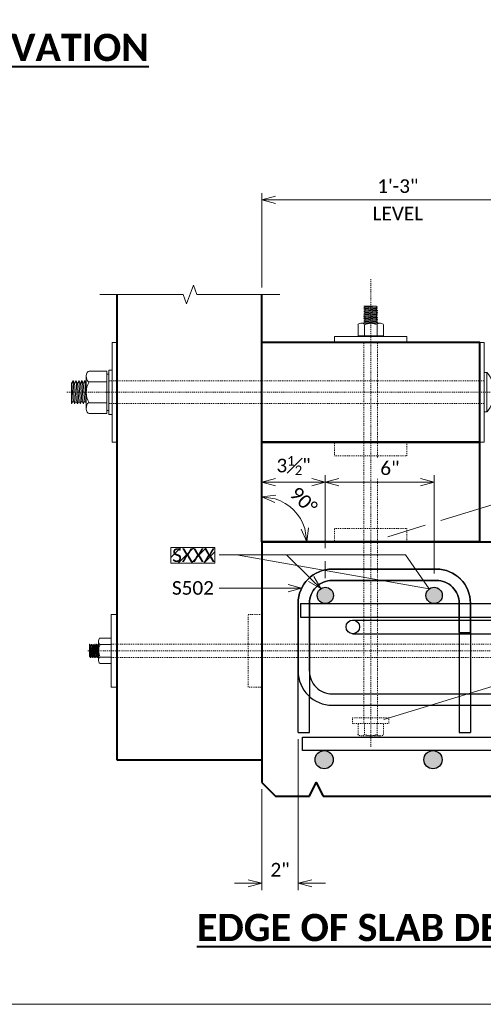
# Model space of a CAD drawing. Extents: x -6035 to 351425, y -5119269 to 203.
# Tile 4 of 14: x -1649 to -1598, y -2423 to -2314. Entities that reach past the tile are written whole.
import ezdxf
from ezdxf import colors
from ezdxf.entities.mleader import LeaderData, LeaderLine
from ezdxf.math import Vec2, Vec3

# ---------------------------------------------------------------- set-up
doc = ezdxf.new("R2010")
doc.units = 0
doc.header["$MEASUREMENT"] = 0
doc.linetypes.add('Wisdot1', pattern=[0.0625, 0.03125, -0.03125])
doc.linetypes.add('Wisdot4', pattern=[0.28125, 0.125, -0.0625, 0.03125, -0.0625])
for name, color, linetype, lineweight in [('B_ANNO_BREAK', 7, 'Continuous', 18), ('B_ANNO_DIM', 7, 'Continuous', 18), ('B_ANNO_TEXT_TITLE', 7, 'Continuous', 40), ('B_CNTR', 1, 'Wisdot4', 18), ('B_CONC_DECK', 1, 'Continuous', 40), ('B_DETAIL_OBJ', 7, 'Continuous', 40), ('B_REBAR', 5, 'Continuous', 25), ('B_STEEL_BOLT', 3, 'Continuous', 18)]:
    doc.layers.add(name, color=color, linetype=linetype, lineweight=lineweight)
doc.layers.add('B_ANNO_DESIGN_NOTES', color=1, linetype='Continuous', lineweight=18, true_color=0xff0000)
doc.layers.add('B_ANNO_NOPLOT', color=47, linetype='Continuous', lineweight=18, plot=False)
doc.styles.add('Annotative', font='calibri.ttf', dxfattribs={"height": 0.0625})
doc.styles.get("Standard").update_dxf_attribs({"font": 'calibri.ttf'})
doc.styles.add('Title', font='calibrib.ttf', dxfattribs={"height": 0.125})
doc.dimstyles.new('Annotative', dxfattribs={"dimscale": 0, "dimtxt": 0.0625, "dimasz": 0.0625, "dimexe": 0.03125, "dimexo": 0.03125, "dimgap": 0.03125, "dimtad": 1, "dimdec": 3, "dimzin": 3, "dimdsep": 46, "dimlunit": 4, "dimtxsty": 'Standard', "dimblk": 'OPEN30', "dimcen": 0.03125, "dimaunit": 1, "dimadec": 0, "dimazin": 3, "dimtfac": 0.75, "dimtdec": 3, "dimtofl": 0, "dimtmove": 0, "dimatfit": 3, "dimldrblk": 'OPEN30', "dimfxl": 1, "dimtfill": 1, "dimfrac": 1, "dimtolj": 1, "dimtzin": 0, "dimarcsym": 0})

# ---------------------------------------------------------------- blocks, each defined once
blk = doc.blocks.new('AnonymousCell12')
at = {"layer": 'B_CNTR'}
blk.add_line((0, -25.81), (0, 25.81), dxfattribs=at)
at = {"layer": 'B_STEEL_BOLT'}
for p, q in [((-0.72, 22.76), (-0.75, 22.75)), ((-0.34, 22.76), (-0.75, 22.74)), ((-0.75, 22.73), (-0.75, 22.75)), ((-0.75, 22.73), (-0.6, 22.66)), ((0.75, 22.64), (-0.75, 22.54)), ((-0.6, 22.62), (-0.75, 22.55)), ((-0.75, 22.54), (-0.75, 22.55)), ((-0.75, 22.54), (-0.6, 22.47)), ((0.75, 22.45), (-0.75, 22.35)), ((-0.6, 22.43), (-0.75, 22.36)), ((-0.75, 22.34), (-0.75, 22.36)), ((-0.75, 22.34), (-0.6, 22.28)), ((0.75, 22.26), (-0.75, 22.16)), ((-0.6, 22.24), (-0.75, 22.17)), ((-0.75, 22.15), (-0.75, 22.17)), ((-0.75, 22.15), (-0.6, 22.08)), ((0.75, 22.06), (-0.75, 21.97)), ((-0.6, 22.05), (-0.75, 21.98)), ((-0.75, 21.96), (-0.75, 21.98)), ((-0.75, 21.96), (-0.6, 21.89)), ((0.75, 21.87), (-0.75, 21.78)), ((-0.6, 21.85), (-0.75, 21.79)), ((-0.75, 21.77), (-0.75, 21.79)), ((-0.75, 21.77), (-0.6, 21.7)), ((-0.72, 22.76), (0.64, 22.76)), ((0.61, 22.74), (-0.6, 22.64)), ((-0.6, 22.66), (-0.6, 22.62)), ((0.61, 22.54), (-0.6, 22.45)), ((-0.6, 22.47), (-0.6, 22.43)), ((0.61, 22.35), (-0.6, 22.26)), ((-0.6, 22.28), (-0.6, 22.24)), ((0.61, 22.16), (-0.6, 22.06)), ((-0.6, 22.08), (-0.6, 22.05)), ((0.61, 21.97), (-0.6, 21.87)), ((-0.6, 21.89), (-0.6, 21.85)), ((0.61, 21.78), (-0.6, 21.68)), ((0.61, 22.76), (0.61, 22.71)), ((0.61, 22.71), (0.75, 22.66)), ((0.75, 22.63), (0.61, 22.57)), ((0.61, 22.57), (0.61, 22.52)), ((0.61, 22.52), (0.75, 22.46)), ((0.75, 22.44), (0.61, 22.38)), ((0.61, 22.38), (0.61, 22.33)), ((0.61, 22.33), (0.75, 22.27)), ((0.75, 22.25), (0.61, 22.18)), ((0.61, 22.18), (0.61, 22.14)), ((0.61, 22.14), (0.75, 22.08)), ((0.75, 22.06), (0.61, 21.99)), ((0.61, 21.99), (0.61, 21.94)), ((0.61, 21.94), (0.75, 21.89)), ((0.75, 21.86), (0.61, 21.8)), ((0.61, 21.8), (0.61, 21.75)), ((0.61, 21.75), (0.75, 21.7)), ((0.75, 22.63), (0.75, 22.65)), ((0.75, 22.44), (0.75, 22.46)), ((0.75, 22.25), (0.75, 22.27)), ((0.75, 22.06), (0.75, 22.08)), ((0.75, 21.86), (0.75, 21.89)), ((-1.4, 20.68), (-1.4, 19.49)), ((-1.06, 20.87), (1.06, 20.87)), ((0.75, 21.68), (-0.75, 21.59)), ((-0.6, 21.66), (-0.75, 21.6)), ((-0.75, 21.58), (-0.75, 21.6)), ((-0.75, 21.58), (-0.6, 21.51)), ((0.75, 21.49), (-0.75, 21.4)), ((-0.6, 21.47), (-0.75, 21.41)), ((-0.75, 21.39), (-0.75, 21.41)), ((-0.75, 21.39), (-0.6, 21.32)), ((0.75, 21.3), (-0.75, 21.21)), ((-0.6, 21.28), (-0.75, 21.22)), ((-0.75, 21.2), (-0.75, 21.22)), ((-0.75, 21.2), (-0.6, 21.13)), ((0.75, 21.11), (-0.75, 21.02)), ((-0.6, 21.09), (-0.75, 21.03)), ((-0.75, 21.01), (-0.75, 21.03)), ((-0.75, 21.01), (-0.6, 20.94)), ((-0.7, 20.72), (-0.7, 19.49)), ((-0.6, 20.9), (-0.68, 20.87)), ((-0.6, 21.7), (-0.6, 21.66)), ((0.61, 21.59), (-0.6, 21.49)), ((-0.6, 21.51), (-0.6, 21.47)), ((0.61, 21.4), (-0.6, 21.3)), ((-0.6, 21.32), (-0.6, 21.28)), ((0.61, 21.21), (-0.6, 21.11)), ((-0.6, 21.13), (-0.6, 21.09)), ((0.61, 21.02), (-0.6, 20.92)), ((-0.6, 20.94), (-0.6, 20.9)), ((0.75, 20.92), (-0.08, 20.87)), ((0.75, 21.67), (0.61, 21.61)), ((0.61, 21.61), (0.61, 21.56)), ((0.61, 21.56), (0.75, 21.51)), ((0.75, 21.48), (0.61, 21.42)), ((0.61, 21.42), (0.61, 21.37)), ((0.61, 21.37), (0.75, 21.32)), ((0.75, 21.29), (0.61, 21.23)), ((0.61, 21.23), (0.61, 21.18)), ((0.61, 21.18), (0.75, 21.13)), ((0.75, 21.1), (0.61, 21.04)), ((0.61, 21.04), (0.61, 20.99)), ((0.61, 20.99), (0.75, 20.94)), ((0.75, 20.91), (0.66, 20.87)), ((0.7, 20.72), (0.7, 19.49)), ((0.75, 21.67), (0.75, 21.7)), ((0.75, 21.48), (0.75, 21.51)), ((0.75, 21.29), (0.75, 21.32)), ((0.75, 21.1), (0.75, 21.13)), ((0.75, 20.91), (0.75, 20.94)), ((1.4, 20.68), (1.4, 19.49)), ((-1.4, 19.49), (1.4, 19.49)), ((-1.22, 19.49), (-1.22, 19.39)), ((1.2, 19.49), (1.2, 19.39))]:
    blk.add_line(p, q, dxfattribs=at)
at = {"layer": 'B_STEEL_BOLT', "linetype": 'Wisdot1'}
for p, q in [((-0.75, -23.24), (-0.75, 18.76)), ((0.75, -23.24), (0.75, 18.76)), ((-1.4, -24.43), (-1.4, -23.24)), ((-1.4, -23.24), (1.4, -23.24)), ((-0.7, -24.47), (-0.7, -23.24)), ((0.7, -24.47), (0.7, -23.24)), ((1.4, -24.43), (1.4, -23.24)), ((-1.06, -24.62), (1.06, -24.62))]:
    blk.add_line(p, q, dxfattribs=at)
at = {"layer": 'B_STEEL_BOLT', "flags": 128}
blk.add_lwpolyline([(-4, 18.76), (4, 18.76), (4, 19.39), (-4, 19.39), (-4, 18.76)], dxfattribs=at)
at = {"layer": 'B_STEEL_BOLT', "linetype": 'Wisdot1', "flags": 128}
for points in [[(-4, 7.76), (4, 7.76), (4, 6.26), (-4, 6.26), (-4, 7.76)], [(-4, -3.24), (4, -3.24), (4, -1.74), (-4, -1.74), (-4, -3.24)], [(-2, -23.24), (2, -23.24), (2, -22.61), (-2, -22.61), (-2, -23.24)]]:
    blk.add_lwpolyline(points, dxfattribs=at)
at = {"layer": 'B_STEEL_BOLT'}
blk.add_arc((0, 19.45), 1.41, 60.0694, 119.4242, dxfattribs=at)
at = {"layer": 'B_STEEL_BOLT', "linetype": 'Wisdot1'}
blk.add_arc((0, -23.2), 1.41, 240.5758, 299.9306, dxfattribs=at)
at = {"layer": 'B_STEEL_BOLT'}
for centre, major_axis, start_param, end_param in [((-1.05, 20.68), (0.355, 0), 0.232255, 3.141593), ((1.05, 20.68), (-0.355, 0), 3.141593, 6.050931)]:
    blk.add_ellipse(centre, major_axis=major_axis, ratio=0.518522, start_param=start_param, end_param=end_param, dxfattribs=at)
at = {"layer": 'B_STEEL_BOLT', "linetype": 'Wisdot1'}
for centre, major_axis, start_param, end_param in [((-1.05, -24.43), (0.355, 0), 3.141593, 6.050931), ((1.05, -24.43), (-0.355, 0), 0.232255, 3.141593)]:
    blk.add_ellipse(centre, major_axis=major_axis, ratio=0.518522, start_param=start_param, end_param=end_param, dxfattribs=at)
blk = doc.blocks.new('AnonymousCell61')
at = {"layer": 'B_CNTR'}
blk.add_line((-24.64, 0), (24.65, 0), dxfattribs=at)
at = {"layer": 'B_STEEL_BOLT'}
for p, q in [((-23.27, 1.4), (-22.07, 1.4)), ((-22.07, 1.4), (-22.07, -1.4)), ((-24.45, 0.72), (-24.44, 0.75)), ((-24.45, 0.34), (-24.42, 0.75)), ((-24.45, 0.72), (-24.45, -0.64)), ((-24.42, 0.75), (-24.44, 0.75)), ((-24.42, 0.75), (-24.35, 0.6)), ((-24.42, -0.61), (-24.33, 0.6)), ((-24.35, 0.6), (-24.31, 0.6)), ((-24.33, -0.75), (-24.23, 0.75)), ((-24.31, 0.6), (-24.24, 0.75)), ((-24.23, 0.75), (-24.24, 0.75)), ((-24.23, 0.75), (-24.16, 0.6)), ((-24.23, -0.61), (-24.13, 0.6)), ((-24.16, 0.6), (-24.12, 0.6)), ((-24.13, -0.75), (-24.04, 0.75)), ((-24.12, 0.6), (-24.05, 0.75)), ((-24.03, 0.75), (-24.05, 0.75)), ((-24.04, -0.61), (-23.94, 0.6)), ((-24.03, 0.75), (-23.97, 0.6)), ((-23.97, 0.6), (-23.93, 0.6)), ((-23.94, -0.75), (-23.85, 0.75)), ((-23.93, 0.6), (-23.86, 0.75)), ((-23.84, 0.75), (-23.86, 0.75)), ((-23.85, -0.61), (-23.75, 0.6)), ((-23.84, 0.75), (-23.77, 0.6)), ((-23.77, 0.6), (-23.74, 0.6)), ((-23.75, -0.75), (-23.65, 0.75)), ((-23.74, 0.6), (-23.67, 0.75)), ((-23.65, 0.75), (-23.67, 0.75)), ((-23.65, 0.75), (-23.58, 0.6)), ((-23.65, -0.61), (-23.56, 0.6)), ((-23.58, 0.6), (-23.54, 0.6)), ((-23.56, -0.75), (-23.46, 0.75)), ((-23.54, 0.6), (-23.48, 0.75)), ((-23.46, 0.75), (-23.48, 0.75)), ((-23.46, 1.05), (-23.46, -1.05)), ((-23.3, 0.7), (-22.07, 0.7)), ((-24.45, -0.61), (-24.4, -0.61)), ((-24.4, -0.61), (-24.35, -0.75)), ((-24.32, -0.75), (-24.34, -0.75)), ((-24.32, -0.75), (-24.26, -0.61)), ((-24.26, -0.61), (-24.21, -0.61)), ((-24.21, -0.61), (-24.15, -0.75)), ((-24.13, -0.75), (-24.15, -0.75)), ((-24.13, -0.75), (-24.07, -0.61)), ((-24.07, -0.61), (-24.02, -0.61)), ((-24.02, -0.61), (-23.96, -0.75)), ((-23.94, -0.75), (-23.96, -0.75)), ((-23.94, -0.75), (-23.87, -0.61)), ((-23.87, -0.61), (-23.83, -0.61)), ((-23.83, -0.61), (-23.77, -0.75)), ((-23.75, -0.75), (-23.77, -0.75)), ((-23.75, -0.75), (-23.68, -0.61)), ((-23.68, -0.61), (-23.62, -0.61)), ((-23.62, -0.61), (-23.58, -0.75)), ((-23.55, -0.75), (-23.58, -0.75)), ((-23.55, -0.75), (-23.49, -0.61)), ((-23.49, -0.61), (-23.46, -0.61)), ((-23.3, -0.7), (-22.07, -0.7)), ((-23.27, -1.4), (-22.07, -1.4))]:
    blk.add_line(p, q, dxfattribs=at)
at = {"layer": 'B_STEEL_BOLT', "linetype": 'Wisdot1'}
for p, q in [((22.76, 1.4), (21.56, 1.4)), ((21.56, 1.4), (21.56, -1.4)), ((-22.07, 0.75), (21.56, 0.75)), ((22.79, 0.7), (21.56, 0.7)), ((22.94, 1.05), (22.94, -1.05)), ((-22.07, -0.75), (21.56, -0.75)), ((22.79, -0.7), (21.56, -0.7)), ((22.76, -1.4), (21.56, -1.4))]:
    blk.add_line(p, q, dxfattribs=at)
at = {"layer": 'B_STEEL_BOLT', "flags": 128}
blk.add_lwpolyline([(-22.07, 4), (-22.07, -4), (-21.45, -4), (-21.45, 4), (-22.07, 4)], dxfattribs=at)
at = {"layer": 'B_STEEL_BOLT', "linetype": 'Wisdot1', "flags": 128}
blk.add_lwpolyline([(-5.44, -4), (-5.44, 4), (-6.95, 4), (-6.95, -4), (-5.44, -4)], dxfattribs=at)
at = {"layer": 'B_STEEL_BOLT'}
blk.add_arc((-22.04, 0), 1.41, 150.5758, 209.9306, dxfattribs=at)
at = {"layer": 'B_STEEL_BOLT', "linetype": 'Wisdot1'}
blk.add_arc((21.52, 0), 1.41, 330.0694, 29.4242, dxfattribs=at)
at = {"layer": 'B_STEEL_BOLT'}
for centre, major_axis, start_param, end_param in [((-23.27, 1.05), (0, -0.355), 3.141593, 6.050931), ((-23.27, -1.04), (0, 0.355), 0.232255, 3.141593)]:
    blk.add_ellipse(centre, major_axis=major_axis, ratio=0.518522, start_param=start_param, end_param=end_param, dxfattribs=at)
at = {"layer": 'B_STEEL_BOLT', "linetype": 'Wisdot1'}
for centre, major_axis, start_param, end_param in [((22.75, 1.05), (0, -0.355), 0.232255, 3.141593), ((22.75, -1.04), (0, 0.355), 3.141593, 6.050931)]:
    blk.add_ellipse(centre, major_axis=major_axis, ratio=0.518522, start_param=start_param, end_param=end_param, dxfattribs=at)
blk = doc.blocks.new('AnonymousCell63')
at = {"layer": 'B_CNTR'}
blk.add_line((24.11, 0.01), (-24.11, 0.01), dxfattribs=at)
at = {"layer": 'B_STEEL_BOLT'}
for p, q in [((-21.58, 2.33), (-19.61, 2.33)), ((-19.61, -2.34), (-19.61, 2.33)), ((-19.42, -2.46), (-19.42, 2.43)), ((-19.02, 2.43), (-19.42, 2.43)), ((-19.07, 2.43), (-19.42, 2.43)), ((-19.02, 2.43), (-19.02, -2.46)), ((21.97, 2.18), (21.97, -2.15)), ((21.97, 2.18), (22.29, 2.18)), ((22.29, 2.18), (22.29, -2.15)), ((-23.46, 1.01), (-23.36, 1.25)), ((-23.31, 1.25), (-23.36, 1.25)), ((-23.34, 1.25), (-23.18, -1.25)), ((-23.31, 1.25), (-23.22, 1.01)), ((-23.14, 1.01), (-23.04, 1.25)), ((-22.99, 1.25), (-23.04, 1.25)), ((-23.02, 1.25), (-22.86, -1.25)), ((-22.99, 1.25), (-22.9, 1.01)), ((-22.82, 1.01), (-22.72, 1.25)), ((-22.67, 1.25), (-22.72, 1.25)), ((-22.7, 1.25), (-22.54, -1.25)), ((-22.67, 1.25), (-22.58, 1.01)), ((-22.5, 1.01), (-22.4, 1.25)), ((-22.35, 1.25), (-22.4, 1.25)), ((-22.38, 1.25), (-22.22, -1.25)), ((-22.35, 1.25), (-22.26, 1.01)), ((-22.18, 1.01), (-22.08, 1.25)), ((-22.03, 1.25), (-22.08, 1.25)), ((-22.06, 1.25), (-21.9, -1.25)), ((-22.03, 1.25), (-21.94, 1.01)), ((-21.9, -1.75), (-21.9, 1.74)), ((-21.66, 1.15), (-19.61, 1.15)), ((-19.61, 2.01), (-19.42, 2.01)), ((-23.52, -1.19), (-23.52, 1.06)), ((-23.52, 1.01), (-23.46, 1.01)), ((-23.5, 1.01), (-23.34, -1.01)), ((-23.22, 1.01), (-23.14, 1.01)), ((-23.18, 1.01), (-23.02, -1.01)), ((-22.9, 1.01), (-22.82, 1.01)), ((-22.86, 1.01), (-22.7, -1.01)), ((-22.58, 1.01), (-22.5, 1.01)), ((-22.54, 1.01), (-22.38, -1.01)), ((-22.26, 1.01), (-22.18, 1.01)), ((-22.22, 1.01), (-22.06, -1.01)), ((-21.94, 1.01), (-21.9, 1.01)), ((-23.52, -0.58), (-23.5, -1.25)), ((-23.47, -1.25), (-23.37, -1.01)), ((-23.37, -1.01), (-23.31, -1.01)), ((-23.31, -1.01), (-23.2, -1.25)), ((-23.15, -1.25), (-23.04, -1.01)), ((-23.04, -1.01), (-22.99, -1.01)), ((-22.99, -1.01), (-22.88, -1.25)), ((-22.83, -1.25), (-22.72, -1.01)), ((-22.72, -1.01), (-22.67, -1.01)), ((-22.67, -1.01), (-22.56, -1.25)), ((-22.51, -1.25), (-22.4, -1.01)), ((-22.4, -1.01), (-22.35, -1.01)), ((-22.35, -1.01), (-22.24, -1.25)), ((-22.19, -1.25), (-22.08, -1.01)), ((-22.08, -1.01), (-22.03, -1.01)), ((-22.03, -1.01), (-21.92, -1.25)), ((-23.52, -1.19), (-23.52, -1.25)), ((-23.47, -1.25), (-23.52, -1.25)), ((-23.15, -1.25), (-23.2, -1.25)), ((-22.83, -1.25), (-22.88, -1.25)), ((-22.51, -1.25), (-22.56, -1.25)), ((-22.19, -1.25), (-22.24, -1.25)), ((-21.87, -1.25), (-21.92, -1.25)), ((-21.66, -1.17), (-19.61, -1.17)), ((-19.61, -2.02), (-19.42, -2.02)), ((21.97, -2.15), (22.29, -2.15)), ((-21.58, -2.34), (-19.61, -2.34)), ((-19.02, -2.46), (-19.42, -2.46))]:
    blk.add_line(p, q, dxfattribs=at)
at = {"layer": 'B_STEEL_BOLT', "linetype": 'Wisdot1'}
for p, q in [((21.97, 1.25), (-19.42, 1.25)), ((21.97, -1.25), (-19.42, -1.25))]:
    blk.add_line(p, q, dxfattribs=at)
at = {"layer": 'B_STEEL_BOLT', "flags": 128}
for points in [[(-19.02, 5.5), (-18.53, 5.5), (-18.53, -5.5), (-19.02, -5.5), (-19.02, 5.5)], [(21.47, 5.5), (21.97, 5.5), (21.97, -5.5), (21.47, -5.5), (21.47, 5.5)]]:
    blk.add_lwpolyline(points, dxfattribs=at)
at = {"layer": 'B_STEEL_BOLT'}
for centre, radius, start, end in [((-19.54, -0.01), 2.35, 150.4684, 209.4242), ((19.76, 0.01), 3.34, 319.5503, 40.4497)]:
    blk.add_arc(centre, radius, start, end, dxfattribs=at)
for centre, major_axis, start_param, end_param in [((-21.58, 1.73), (0, -0.591), 3.141593, 6.050931), ((-21.58, -1.74), (0, 0.591), 0.232255, 3.141593)]:
    blk.add_ellipse(centre, major_axis=major_axis, ratio=0.518522, start_param=start_param, end_param=end_param, dxfattribs=at)
blk = doc.blocks.new('AnonymousCell64')
at = {"layer": 'B_REBAR'}
for p, q in [((5.74, 0.5), (6.99, 0.5)), ((12, -6.25), (12, -7.5))]:
    blk.add_line(p, q, dxfattribs=at)
at = {"layer": 'B_REBAR', "flags": 128}
for points in [[(6.99, 0.5), (6.99, 3.75), (7, 3.75, 0.414214), (3.25, 7.5), (3.24, 7.5), (-8.25, 7.5), (-8.25, 7.5, 0.414214), (-12, 3.75), (-12, 3.75), (-12, -3.75), (-12, -3.75, 0.414214), (-8.25, -7.5), (-8.25, -7.5), (12, -7.5)], [(5.74, 0.5), (5.74, 3.75), (5.75, 3.75, 0.414214), (3.25, 6.25), (3.24, 6.26), (-8.25, 6.26), (-8.25, 6.25, 0.414214), (-10.75, 3.75), (-10.75, 3.75), (-10.75, -3.75), (-10.75, -3.75, 0.414214), (-8.25, -6.25), (-8.25, -6.25), (12, -6.25)]]:
    blk.add_lwpolyline(points, format="xyb", dxfattribs=at)
blk = doc.blocks.new('AnonymousCell81')
at = {"layer": 'B_REBAR'}
for p, q in [((-15.205, 0.752), (-15.205, -0.752)), ((-15.205, 0.752), (15.205, 0.752)), ((-15.205, -0.752), (15.205, -0.752))]:
    blk.add_line(p, q, dxfattribs=at)
blk = doc.blocks.new('AnonymousCell82')
at = {"layer": 'B_REBAR'}
for p, q in [((-8.25, -2.25), (-8.25, -5.04)), ((8.25, -4.75), (8.25, -5.99)), ((9.5, -4.75), (9.5, -5.99)), ((8.25, -5.99), (8.25, -9)), ((-9.5, -9), (-8.25, -9)), ((8.25, -9), (9.5, -9))]:
    blk.add_line(p, q, dxfattribs=at)
at = {"layer": 'B_REBAR', "flags": 128}
for points in [[(-9.5, -9), (-9.5, 5.25), (-9.5, 5.25), (-9.5, 5.25, -0.414214), (-5.75, 9), (-5.75, 9), (-5.75, 9), (5.75, 9), (5.75, 9), (5.75, 9, -0.414214), (9.5, 5.25), (9.5, 5.25), (9.5, 5.25), (9.5, -4.75)], [(-8.25, -2.24), (-8.25, 5.25), (-8.25, 5.25), (-8.25, 5.25, -0.414214), (-5.75, 7.75), (-5.75, 7.75), (-5.75, 7.75), (5.75, 7.75), (5.75, 7.75), (5.75, 7.75, -0.414214), (8.25, 5.25), (8.25, 5.25), (8.25, -4.75)]]:
    blk.add_lwpolyline(points, format="xyb", dxfattribs=at)
for points in [[(-8.25, -9), (-8.25, -5.04)], [(9.5, -5.99), (9.5, -9)]]:
    blk.add_lwpolyline(points, dxfattribs=at)
blk = doc.blocks.new('_Open30')
at = {"color": 0, "linetype": 'ByBlock', "lineweight": -2}
for p, q in [((-1, 0.268), (0, 0)), ((0, 0), (-1, -0.268)), ((0, 0), (-1, 0))]:
    blk.add_line(p, q, dxfattribs=at)
blk = doc.blocks.new('*D76')
at = {"layer": 'B_ANNO_DIM', "color": 0, "lineweight": -2, "transparency": 16777216}
for p, q in [((-1618, -2393.41), (-1618, -2410.03)), ((-1622.01, -2398.91), (-1622.01, -2410.03)), ((-1623.51, -2409.28), (-1625.01, -2409.28)), ((-1616.5, -2409.28), (-1615, -2409.28))]:
    blk.add_line(p, q, dxfattribs=at)
at = {"layer": 'Defpoints', "color": 0, "transparency": 16777216}
for p in [(-1618, -2392.66), (-1622.01, -2398.16), (-1622.01, -2409.28)]:
    blk.add_point(p, dxfattribs=at)
at = {"layer": 'B_ANNO_DIM', "color": 0, "lineweight": -2, "transparency": 16777216, "xscale": 1.5, "yscale": 1.5, "zscale": 1.5}
blk.add_blockref('_Open30', (-1622.01, -2409.28), dxfattribs=at)
at = {"layer": 'B_ANNO_DIM', "color": 0, "lineweight": -2, "transparency": 16777216, "xscale": 1.5, "yscale": 1.5, "zscale": 1.5, "rotation": 180}
blk.add_blockref('_Open30', (-1618, -2409.28), dxfattribs=at)
at = {"layer": 'B_ANNO_DIM', "color": 0, "transparency": 16777216, "insert": (-1620, -2407.78), "char_height": 1.5, "attachment_point": 5, "bg_fill": 3, "box_fill_scale": 1.25, "bg_fill_color": 256, "bg_fill_true_color": 13158600, "bg_fill_transparency": 0}
blk.add_mtext('\\A1;2"', dxfattribs=at)
blk = doc.blocks.new('*D77')
at = {"layer": 'B_ANNO_DIM', "color": 0, "lineweight": -2, "transparency": 16777216}
for p, q in [((-1602.26, -2369.29), (-1577.17, -2361.62)), ((-1577.92, -2363.35), (-1577.92, -2380.35)), ((-1588.57, -2385.1), (-1577.17, -2381.62))]:
    blk.add_line(p, q, dxfattribs=at)
at = {"layer": 'Defpoints', "color": 0, "transparency": 16777216}
for p in [(-1603.01, -2369.52), (-1577.92, -2381.85), (-1589.32, -2385.33)]:
    blk.add_point(p, dxfattribs=at)
at = {"layer": 'B_ANNO_DIM', "color": 0, "lineweight": -2, "transparency": 16777216, "xscale": 1.5, "yscale": 1.5, "zscale": 1.5}
for p, rotation in [((-1577.92, -2361.85), 90), ((-1577.92, -2381.85), 270)]:
    blk.add_blockref('_Open30', p, dxfattribs=dict(at, rotation=rotation))
at = {"layer": 'B_ANNO_DIM', "color": 0, "transparency": 16777216, "insert": (-1579.44, -2371.85), "char_height": 1.5, "attachment_point": 5, "rotation": 90}
blk.add_mtext('\\A1;10"', dxfattribs=at)
blk = doc.blocks.new('*D79')
at = {"layer": 'B_ANNO_DIM', "color": 0, "lineweight": -2, "transparency": 16777216}
for p, q in [((-1622.01, -2343.63), (-1622.01, -2333.22)), ((-1620.51, -2333.97), (-1593.51, -2333.97)), ((-1592.01, -2365.41), (-1592.01, -2333.22))]:
    blk.add_line(p, q, dxfattribs=at)
at = {"layer": 'Defpoints', "color": 0, "transparency": 16777216}
for p in [(-1592.01, -2333.97), (-1622.01, -2344.38), (-1592.01, -2366.16)]:
    blk.add_point(p, dxfattribs=at)
at = {"layer": 'B_ANNO_DIM', "color": 0, "lineweight": -2, "transparency": 16777216, "xscale": 1.5, "yscale": 1.5, "zscale": 1.5, "rotation": 180}
blk.add_blockref('_Open30', (-1622.01, -2333.97), dxfattribs=at)
at = {"layer": 'B_ANNO_DIM', "color": 0, "lineweight": -2, "transparency": 16777216, "xscale": 1.5, "yscale": 1.5, "zscale": 1.5}
blk.add_blockref('_Open30', (-1592.01, -2333.97), dxfattribs=at)
at = {"layer": 'B_ANNO_DIM', "color": 0, "transparency": 16777216, "char_height": 1.5, "attachment_point": 5, "bg_fill": 3, "box_fill_scale": 1.25, "bg_fill_color": 256, "bg_fill_true_color": 13158600, "bg_fill_transparency": 0}
for s, insert in [('\\A1;1\'-3"', (-1607.01, -2332.45)), ('\\A1;LEVEL', (-1607.01, -2335.47))]:
    blk.add_mtext(s, dxfattribs=dict(at, insert=insert))
blk = doc.blocks.new('*D80')
at = {"layer": 'B_ANNO_DIM', "color": 0, "lineweight": -2, "transparency": 16777216}
for p, q in [((-1615.01, -2364.45), (-1615.01, -2364.31)), ((-1616.51, -2365.06), (-1620.51, -2365.06))]:
    blk.add_line(p, q, dxfattribs=at)
at = {"layer": 'B_ANNO_DIM', "color": 0, "lineweight": -2, "transparency": 16777216, "xscale": 1.5, "yscale": 1.5, "zscale": 1.5, "rotation": 180}
blk.add_blockref('_Open30', (-1622.01, -2365.06), dxfattribs=at)
at = {"layer": 'B_ANNO_DIM', "color": 0, "lineweight": -2, "transparency": 16777216, "xscale": 1.5, "yscale": 1.5, "zscale": 1.5}
blk.add_blockref('_Open30', (-1615.01, -2365.06), dxfattribs=at)
at = {"layer": 'B_ANNO_DIM', "color": 0, "transparency": 16777216, "insert": (-1618.51, -2363.24), "char_height": 1.5, "attachment_point": 5, "bg_fill": 3, "box_fill_scale": 1.25, "bg_fill_color": 256, "bg_fill_true_color": 13158600, "bg_fill_transparency": 0}
blk.add_mtext('\\A1;3{\\H0.7x;\\S1#2;}"', dxfattribs=at)
at = {"layer": 'Defpoints', "color": 0, "transparency": 16777216}
for p in [(-1622.01, -2365.06), (-1622.01, -2365.06), (-1615.01, -2365.2)]:
    blk.add_point(p, dxfattribs=at)
blk = doc.blocks.new('*D81')
at = {"layer": 'B_ANNO_DIM', "color": 0, "lineweight": -2, "transparency": 16777216}
for p, q in [((-1615.01, -2372.34), (-1615.01, -2364.31)), ((-1603.01, -2375.15), (-1603.01, -2364.31)), ((-1604.51, -2365.06), (-1613.51, -2365.06))]:
    blk.add_line(p, q, dxfattribs=at)
at = {"layer": 'Defpoints', "color": 0, "transparency": 16777216}
for p in [(-1615.01, -2365.06), (-1615.01, -2373.09), (-1603.01, -2375.9)]:
    blk.add_point(p, dxfattribs=at)
at = {"layer": 'B_ANNO_DIM', "color": 0, "lineweight": -2, "transparency": 16777216, "xscale": 1.5, "yscale": 1.5, "zscale": 1.5, "rotation": 180}
blk.add_blockref('_Open30', (-1615.01, -2365.06), dxfattribs=at)
at = {"layer": 'B_ANNO_DIM', "color": 0, "lineweight": -2, "transparency": 16777216, "xscale": 1.5, "yscale": 1.5, "zscale": 1.5}
blk.add_blockref('_Open30', (-1603.01, -2365.06), dxfattribs=at)
at = {"layer": 'B_ANNO_DIM', "color": 0, "transparency": 16777216, "insert": (-1607.89, -2363.54), "char_height": 1.5, "attachment_point": 5, "bg_fill": 3, "box_fill_scale": 1.25, "bg_fill_color": 256, "bg_fill_true_color": 13158600, "bg_fill_transparency": 0}
blk.add_mtext('\\A1;6"', dxfattribs=at)
blk = doc.blocks.new('*D82')
at = {"layer": 'B_ANNO_DIM', "color": 0, "lineweight": -2, "transparency": 16777216}
blk.add_arc((-1622.01, -2371.66), 4.97, 17.3707, 72.6293, dxfattribs=at)
at = {"layer": 'Defpoints', "color": 0, "transparency": 16777216}
for p in [(-1622.01, -2366.69), (-1617.71, -2369.18), (-1622.01, -2371.66), (-1622.01, -2371.66), (-1587.35, -2371.66)]:
    blk.add_point(p, dxfattribs=at)
at = {"layer": 'B_ANNO_DIM', "color": 0, "lineweight": -2, "transparency": 16777216, "xscale": 1.5, "yscale": 1.5, "zscale": 1.5}
for p, rotation in [((-1622.01, -2366.69), 171.3146691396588), ((-1617.04, -2371.66), 278.6853308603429)]:
    blk.add_blockref('_Open30', p, dxfattribs=dict(at, rotation=rotation))
at = {"layer": 'B_ANNO_DIM', "color": 0, "transparency": 16777216, "insert": (-1617.42, -2367.07), "char_height": 1.5, "attachment_point": 5, "rotation": 315}
blk.add_mtext('\\A1;90°', dxfattribs=at)
blk = doc.blocks.new('INS_RAILTIMBER_BASE')
at = {"layer": 'B_ANNO_DESIGN_NOTES'}
h = blk.add_hatch(dxfattribs=at)
h.set_pattern_fill('ANSI31', color=256, scale=8)
h.set_pattern_definition([(45, (140.812, 174.4708), (-0.707107, 0.707107), [])])
h.paths.add_polyline_path([(146.2968, 50.3413), (151.1502, 50.3413), (151.1502, 48.6286), (146.2968, 48.6286)])
at = {"layer": 'B_REBAR'}
h = blk.add_hatch(color=256, dxfattribs=at)
edge = h.paths.add_edge_path()
edge.add_arc((163.3264, 45.057), 0.8996, 0, 360)
h = blk.add_hatch(color=256, dxfattribs=at)
edge = h.paths.add_edge_path()
edge.add_arc((175.3261, 45.057), 0.8996, 0, 360)
h = blk.add_hatch(color=256, dxfattribs=at)
edge = h.paths.add_edge_path()
edge.add_arc((163.1989, 26.9523), 1, 0, 360)
h = blk.add_hatch(color=256, dxfattribs=at)
edge = h.paths.add_edge_path()
edge.add_arc((175.198, 26.9528), 1, 0, 360)
at = {"layer": 'B_ANNO_BREAK', "flags": 128}
blk.add_lwpolyline([(158.3129, 78.2335), (149.1505, 78.2335), (148.7753, 79.2644), (148.0248, 77.2025), (147.6496, 78.2335), (138.464, 78.2335)], dxfattribs=at)
at = {"layer": 'B_ANNO_DESIGN_NOTES'}
blk.add_lwpolyline([(146.2968, 50.3413), (151.1502, 50.3413), (151.1502, 48.6286), (146.2968, 48.6286)], close=True, dxfattribs=at)
at = {"layer": 'B_ANNO_DIM'}
blk.add_line((187.8748, 36.9301), (169.7677, 31.3942), dxfattribs=at)
at = {"layer": 'B_ANNO_NOPLOT', "flags": 128}
blk.add_lwpolyline([(0, 0), (0, 252), (323.9277, 252), (323.9277, 238.8552), (378, 238.8552), (378, 40.4996), (316.5708, 40.4996), (316.5708, 0)], close=True, dxfattribs=at)
at = {"layer": 'B_CONC_DECK'}
for p, q in [((156.3294, 50.9535), (190.9894, 50.9535)), ((156.3294, 50.9535), (156.3294, 24.4535)), ((156.3294, 24.4535), (157.8334, 22.9545)), ((157.8334, 22.9545), (161.5774, 22.9545)), ((163.0814, 22.9545), (190.9894, 22.9545))]:
    blk.add_line(p, q, dxfattribs=at)
at = {"layer": 'B_CONC_DECK', "flags": 128}
blk.add_lwpolyline([(161.5774, 22.9545), (162.3294, 24.4535), (163.0814, 22.9545)], dxfattribs=at)
at = {"layer": 'B_DETAIL_OBJ'}
for p, q in [((140.3294, 78.2335), (140.3294, 26.9545)), ((156.3294, 72.9535), (156.3294, 78.2335)), ((140.3294, 26.9545), (156.3294, 26.9545))]:
    blk.add_line(p, q, dxfattribs=at)
at = {"layer": 'B_DETAIL_OBJ', "flags": 128}
for points in [[(156.3294, 72.9535), (180.3284, 72.9535), (180.3284, 61.9515), (156.3294, 61.9515), (156.3294, 72.9535)], [(156.3294, 61.9515), (180.3284, 61.9515), (180.3284, 50.9535), (156.3294, 50.9535), (156.3294, 61.9515)]]:
    blk.add_lwpolyline(points, dxfattribs=at)
at = {"layer": 'B_REBAR'}
for p, q in [((166.3294, 42.3405), (190.9894, 42.3405)), ((166.3294, 40.8425), (190.9894, 40.8425))]:
    blk.add_line(p, q, dxfattribs=at)
at = {"layer": 'B_REBAR', "flags": 128}
blk.add_lwpolyline([(190.9894, 27.9515), (160.8254, 27.9515), (160.8254, 29.4505), (190.9894, 29.4505)], dxfattribs=at)
at = {"layer": 'B_REBAR'}
for centre, radius in [((163.3264, 45.057), 0.8996), ((175.3261, 45.057), 0.8996), ((166.3613, 41.5916), 0.7491), ((163.1989, 26.9523), 1), ((175.198, 26.9528), 1)]:
    blk.add_circle(centre, radius, dxfattribs=at)
for name, p in [('AnonymousCell12', (168.3294, 54.1915)), ('AnonymousCell63', (158.8574, 67.4495)), ('AnonymousCell82', (169.8294, 38.9545)), ('AnonymousCell64', (172.3284, 40.4585)), ('AnonymousCell81', (175.7844, 43.4075)), ('AnonymousCell61', (161.7744, 38.9545))]:
    blk.add_blockref(name, p)
at = {"style": 'Annotative'}
for tag, p in [('BAR#2', (294.197, 76.2652)), ('BAR#1', (146.4295, 48.7505)), ('SHT.#', (327.3331, 44.1508))]:
    blk.add_attdef(tag, p, '', height=1.5, dxfattribs=at)
at = {"layer": 'B_ANNO_DIM', "style": 'Annotative'}
blk.add_attdef('D1', (81.529, 198.3032), '', height=1.5, dxfattribs=at)
at = {"layer": 'B_ANNO_TEXT_TITLE', "char_height": 3, "width": 59.48428, "attachment_point": 1, "style": 'Title'}
for s, insert in [('\\pxqc;{\\LELEVATION}', (103.2755, 106.9562)), ('\\pxqc;{\\LEDGE OF SLAB DETAILS}', (141.3986, 9.9623))]:
    blk.add_mtext(s, dxfattribs=dict(at, insert=insert))
at = {"layer": 'B_ANNO_DIM'}
dim = blk.add_linear_dim(base=(200.4113, 40.7629), p1=(175.3261, 53.0926), p2=(189.0189, 37.2799), angle=90, text='10"', dimstyle='Annotative', override={"dimtfill": 0}, dxfattribs=at)
dim.commit()
dim.dimension.update_dxf_attribs({"geometry": '*D77', "text_midpoint": (200.4113, 50.7624), "dimtype": 128, "insert": (1778.336, 2422.612)})
ml = blk.add_multileader_mtext('Standard', dxfattribs=at)
ml.set_content('S502', color=256)
ml.set_leader_properties()
ml.set_arrow_properties(name='OPEN30')
ml.build(insert=Vec2(0, 0))
ml.multileader.update_dxf_attribs({"text_right_attachment_type": 3, "dogleg_length": 0.0625, "arrow_head_size": 1.5, "scale": 24})
ctx = ml.context
ctx.base_point, ctx.scale, ctx.char_height, ctx.arrow_head_size, ctx.landing_gap_size, ctx.plane_origin = Vec3(145.6612, 45.8757), 24, 1.5, 1.5, 0.75, Vec3(162.6511, 35.0603)
ctx.right_attachment = 3
notes = []
notes.append((ctx, [(0, (1, 1, 0), (153.1266, 45.8607), (-1, 0), 1.5, [(0, [(160.7126, 45.8607), (153.6807, 45.8607), (153.5464, 45.8607)], 0, [])])]))
ctx.mtext.insert, ctx.mtext.flow_direction = Vec3(146.4112, 46.6367), 5
for ctx, leaders in notes:
    for number, flags, end, landing, length, lines in leaders:
        leader = LeaderData()
        leader.index, (leader.has_last_leader_line, leader.has_dogleg_vector, leader.attachment_direction) = number, flags
        leader.last_leader_point, leader.dogleg_vector, leader.dogleg_length = Vec3(end), Vec3(landing), length
        for number, points, colour, breaks in lines:
            line = LeaderLine()
            line.index, line.vertices, line.color, line.breaks = number, Vec3.list(points), colors.encode_raw_color(colour), breaks
            leader.lines.append(line)
        ctx.leaders.append(leader)
dim = blk.add_linear_dim(base=(186.3294, 88.641), p1=(156.3294, 78.2335), p2=(186.3294, 56.4566), text='1\'-3"\\XLEVEL', dimstyle='Annotative', dxfattribs=at)
dim.commit()
dim.dimension.update_dxf_attribs({"geometry": '*D79', "text_midpoint": (171.3294, 88.641), "dimtype": 128, "insert": (1778.336, 2422.612)})
dim = blk.add_linear_dim(base=(156.3294, 13.3289), p1=(160.3344, 29.9515), p2=(156.3294, 24.4535), text='2"', dimstyle='Annotative', dxfattribs=at)
dim.commit()
dim.dimension.update_dxf_attribs({"geometry": '*D76', "text_midpoint": (158.3319, 14.8364), "insert": (1778.336, 2422.612)})
dim = blk.add_linear_dim(base=(156.3294, 57.5554), p1=(163.3264, 57.4108), p2=(156.3294, 57.5554), text='3{\\H0.7x;\\S1#2;}"', dimstyle='Annotative', dxfattribs=at)
dim.commit()
dim.dimension.update_dxf_attribs({"geometry": '*D80', "text_midpoint": (159.8279, 59.3728), "insert": (1778.336, 2422.612)})
dim = blk.add_linear_dim(base=(163.3264, 57.5554), p1=(175.3261, 46.7085), p2=(163.3264, 49.5259), text='6"', dimstyle='Annotative', dxfattribs=at)
dim.commit()
dim.dimension.update_dxf_attribs({"geometry": '*D81', "text_midpoint": (170.4499, 57.5554), "dimtype": 128, "insert": (1778.336, 2422.612)})
for p, q in [((174.3205, 52.7852), (170.2208, 51.5318)), ((163.3264, 48.8292), (163.3264, 46.9764))]:
    blk.add_line(p, q, dxfattribs=at)
dim = blk.add_angular_dim_2l(base=(160.6306, 53.4368), line1=((156.3294, 50.9535), (156.3294, 55.9201)), line2=((156.3294, 50.9535), (190.9894, 50.9535)), dimstyle='Annotative', override={"dimtfill": 0}, dxfattribs=at)
dim.commit()
dim.dimension.update_dxf_attribs({"geometry": '*D82', "text_midpoint": (160.915, 55.5391), "insert": (1778.336, 2422.612)})
ml = blk.add_multileader_mtext('Standard', dxfattribs=at)
ml.set_content('    ', color=256)
ml.set_leader_properties()
ml.set_arrow_properties(name='OPEN30')
ml.build(insert=Vec2(0, 0))
ml.multileader.update_dxf_attribs({"text_right_attachment_type": 3, "dogleg_length": 0.0625, "arrow_head_size": 1.5, "scale": 24})
ctx = ml.context
ctx.base_point, ctx.scale, ctx.char_height, ctx.arrow_head_size, ctx.landing_gap_size, ctx.plane_origin = Vec3(147.9897, 49.5259), 24, 1.5, 1.5, 0.75, Vec3(162.6511, 38.7255)
ctx.right_attachment = 3
notes = []
notes.append((ctx, [(0, (1, 1, 0), (153.1266, 49.5259), (-1, 0), 1.5, [(1, [(162.8417, 45.8149), (159.0525, 49.5259), (153.5464, 49.5259), (174.7872, 45.7774), (172.1687, 49.5259), (159.5528, 49.5259)], 0, [])])]))
ctx.mtext.insert, ctx.mtext.flow_direction = Vec3(148.7397, 50.2759), 5
for ctx, leaders in notes:
    for number, flags, end, landing, length, lines in leaders:
        leader = LeaderData()
        leader.index, (leader.has_last_leader_line, leader.has_dogleg_vector, leader.attachment_direction) = number, flags
        leader.last_leader_point, leader.dogleg_vector, leader.dogleg_length = Vec3(end), Vec3(landing), length
        for number, points, colour, breaks in lines:
            line = LeaderLine()
            line.index, line.vertices, line.color, line.breaks = number, Vec3.list(points), colors.encode_raw_color(colour), breaks
            leader.lines.append(line)
        ctx.leaders.append(leader)

msp = doc.modelspace()

# ---------------------------------------------------------------- block references
at = {"layer": 'B_ANNO_DIM'}
ref = msp.add_blockref('INS_RAILTIMBER_BASE', (-1778.34, -2422.61), dxfattribs=at)
ref.add_attrib('BAR#1', 'SXXX', (-1631.91, -2373.86), dxfattribs={"layer": '0', "height": 1.5, "style": 'Annotative'})

doc.saveas('drawing.dxf')
